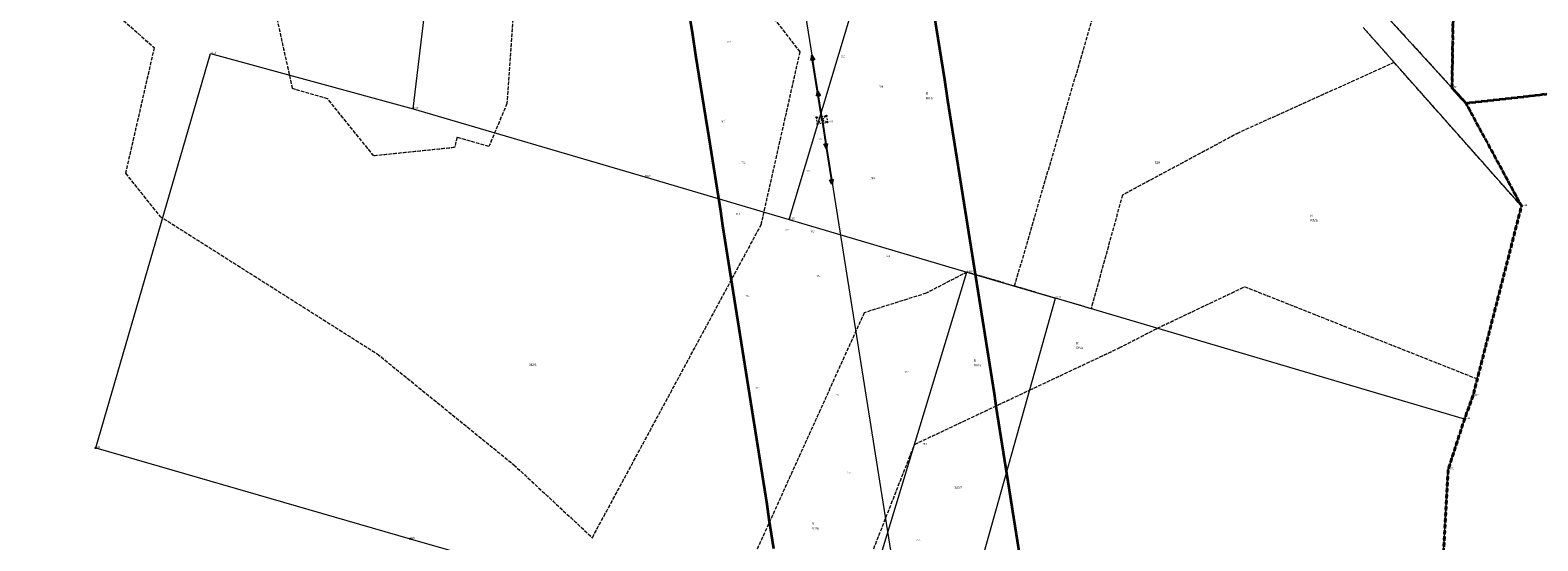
# Model space of a CAD drawing. Header units: metres. Extents: x 6524698 to 6533081, y 5883213 to 5896811.
# Tile 26 of 131: x 6528706 to 6529330, y 5887066 to 5887278. Entities that reach past the tile are written whole.
import ezdxf
from ezdxf.enums import TextEntityAlignment as Align

# ---------------------------------------------------------------- set-up
doc = ezdxf.new("R2010")
doc.units = ezdxf.units.M
for name, pattern in [('mapa zasadnicza$0$1.5_1.0', [2.5, 1.5, -1]), ('mapa zasadnicza$0$219-500', [0]), ('mapa zasadnicza$0$egkk-500', [2, 1.5, -0.5]), ('mapa zasadnicza$0$egug-500', [1, 0.5, -0.5]), ('mapa zasadnicza$0$suep_wn_500', [0]), ('mapa zasadnicza$0$supp_500', [1, 0.5, -0.5])]:
    doc.linetypes.add(name, pattern=pattern)
for name, color, linetype in [('mapa zasadnicza$0$000 Inne (niezydentyfikowane)', 7, 'Continuous'), ('mapa zasadnicza$0$202-punkt graniczny', 7, 'Continuous'), ('mapa zasadnicza$0$202-punkt graniczny-Atr103', 7, 'Continuous'), ('mapa zasadnicza$0$203-punkt graniczny', 7, 'Continuous'), ('mapa zasadnicza$0$203-punkt graniczny-Atr103', 7, 'Continuous'), ('mapa zasadnicza$0$203-punkt graniczny-Atr104', 7, 'Continuous'), ('mapa zasadnicza$0$209-oznaczenie konturu klasyfikacyjnego', 7, 'Continuous'), ('mapa zasadnicza$0$210-oznaczenie konturu użytku gruntowego', 7, 'Continuous'), ('mapa zasadnicza$0$211-numer działki ewidencyjnej', 7, 'Continuous'), ('mapa zasadnicza$0$216-obręb ewidencyjny', 7, 'Continuous'), ('mapa zasadnicza$0$217-kontur klasyfikacyjny', 7, 'Continuous'), ('mapa zasadnicza$0$218-kontur użytku gruntowego', 7, 'Continuous'), ('mapa zasadnicza$0$219-działka ewidencyjna', 7, 'Continuous'), ('mapa zasadnicza$0$pikieta naturalna', 7, 'Continuous'), ('mapa zasadnicza$0$pikieta naturalna-Atr2', 7, 'Continuous'), ('mapa zasadnicza$0$przewód elektroenergetyczny wysokiego napięcia', 7, 'Continuous'), ('mapa zasadnicza$0$słup przewodów napowietrznych', 7, 'Continuous')]:
    doc.layers.add(name, color=color, linetype=linetype)
doc.styles.add('mapa zasadnicza$0$STANDARD', font='Working1250', dxfattribs={"width": 0.75})

# ---------------------------------------------------------------- blocks, each defined once
blk = doc.blocks.new('mapa zasadnicza$0$202')
at = {"color": 0, "linetype": 'Continuous', "lineweight": 0}
blk.add_circle((0, 0), 0.25, dxfattribs=at)
blk = doc.blocks.new('mapa zasadnicza$0$203')
at = {"linetype": 'Continuous', "lineweight": 0}
h = blk.add_hatch(color=0, dxfattribs=at)
edge = h.paths.add_edge_path()
edge.add_arc((0, 0), 0.045, 0, 360)
blk = doc.blocks.new('mapa zasadnicza$0$PW01')
at = {"linetype": 'Continuous', "lineweight": 13}
h = blk.add_hatch(color=0, dxfattribs=at)
edge = h.paths.add_edge_path()
edge.add_arc((0, 0), 0.045, 0, 360)
blk = doc.blocks.new('mapa zasadnicza$0$SM05')
at = {"color": 0, "linetype": 'Continuous', "lineweight": 13}
blk.add_circle((0, 0), 0.25, dxfattribs=at)
blk = doc.blocks.new('mapa zasadnicza$0$SUEP3')
at = {"color": 0, "linetype": 'Continuous'}
for p, q in [((0, 0), (12.003, 0)), ((12.003, 0), (10.003, 0.75)), ((10.003, 0.75), (11.003, 0)), ((12.003, 0), (10.003, -0.75)), ((11.003, 0), (10.003, -0.75)), ((12.003, 0), (27.003, 0)), ((27.003, 0), (25.003, 0.75)), ((25.003, 0.75), (26.003, 0)), ((27.003, 0), (25.003, -0.75)), ((26.003, 0), (25.003, -0.75))]:
    blk.add_line(p, q, dxfattribs=at)

msp = doc.modelspace()

# ---------------------------------------------------------------- linework, layer by layer
at = {"layer": 'mapa zasadnicza$0$000 Inne (niezydentyfikowane)', "color": 7, "linetype": 'Continuous', "lineweight": 35, "flags": 128}
for points in [[(6529013.613, 5887062.863), (6529012.654, 5887068.936), (6529011.695, 5887075.01), (6529010.736, 5887081.083), (6529009.777, 5887087.157), (6529008.818, 5887093.231), (6529007.859, 5887099.304), (6529006.9, 5887105.378), (6529005.941, 5887111.451), (6529004.982, 5887117.525), (6529004.023, 5887123.598), (6529003.064, 5887129.672), (6529002.105, 5887135.745), (6529001.146, 5887141.819), (6529000.187, 5887147.893), (6528999.228, 5887153.966), (6528998.269, 5887160.04), (6528997.31, 5887166.113), (6528996.351, 5887172.187), (6528995.392, 5887178.26), (6528994.433, 5887184.334), (6528993.474, 5887190.407), (6528992.515, 5887196.481), (6528991.556, 5887202.555), (6528990.597, 5887208.628), (6528989.638, 5887214.702), (6528988.679, 5887220.775), (6528987.72, 5887226.849), (6528986.766, 5887232.888), (6528985.412, 5887241.386), (6528984.053, 5887249.917), (6528982.693, 5887258.449), (6528981.334, 5887266.981), (6528979.975, 5887275.513), (6528978.615, 5887284.045)], [(6529080.088, 5887282.715), (6529081.448, 5887274.184), (6529082.807, 5887265.652), (6529084.166, 5887257.12), (6529085.531, 5887248.554), (6529086.496, 5887242.446), (6529087.455, 5887236.372), (6529088.414, 5887230.299), (6529089.373, 5887224.225), (6529090.332, 5887218.151), (6529091.291, 5887212.078), (6529092.25, 5887206.004), (6529093.209, 5887199.931), (6529094.168, 5887193.857), (6529095.127, 5887187.784), (6529096.086, 5887181.71), (6529097.045, 5887175.636), (6529098.004, 5887169.563), (6529098.963, 5887163.489), (6529099.922, 5887157.416), (6529100.881, 5887151.342), (6529101.84, 5887145.269), (6529102.799, 5887139.195), (6529103.758, 5887133.122), (6529104.717, 5887127.048), (6529105.676, 5887120.974), (6529106.635, 5887114.901), (6529107.594, 5887108.827), (6529108.553, 5887102.754), (6529109.512, 5887096.68), (6529110.471, 5887090.607), (6529111.43, 5887084.533), (6529112.389, 5887078.46), (6529113.348, 5887072.386), (6529114.307, 5887066.312), (6529115.266, 5887060.239)]]:
    msp.add_lwpolyline(points, dxfattribs=at)
at = {"layer": 'mapa zasadnicza$0$216-obręb ewidencyjny', "color": 7, "linetype": 'mapa zasadnicza$0$1.5_1.0', "lineweight": 35, "flags": 128}
for points in [[(6528810.71, 5892032.32), (6528743.5, 5892026.91), (6528665.82, 5892020.2), (6528618.95, 5892016.86), (6528446.42, 5891995.98), (6528440.31, 5891996.73), (6528198.8, 5891907.55), (6528014.33, 5891830.31), (6527846.82, 5891746.29), (6527801.61, 5891598.79), (6527787.58, 5891553.86), (6527785.51, 5891547.1), (6527759.25, 5891463.12), (6527705.03, 5891299.34), (6527651.09, 5891150.82), (6527517.65, 5890758.02), (6527509.07, 5890729.27), (6527454.67, 5890547.02), (6527391.42, 5890349.92), (6527469.9, 5890380.85), (6527548.32, 5890411.76), (6527628.31, 5890449.47), (6527701.79, 5890487.35), (6527781.71, 5890531.45), (6527831.96, 5890559.17), (6527894.74, 5890596), (6527918.86, 5890538.44), (6527996.61, 5890364.36), (6528002.77, 5890340.12), (6528015.06, 5890276.2), (6528068.35, 5890122.94), (6528069.52, 5890117.74), (6528086.27, 5890073.01), (6528087.43, 5890069.91), (6528144.14, 5889918.51), (6528178.59, 5889821.74), (6528194.07, 5889776.62), (6528203.76, 5889751.35), (6528219.86, 5889705.13), (6528289.3, 5889557.06), (6528293.69, 5889548.36), (6528315.49, 5889501.75), (6528319.49, 5889494.06), (6528320.3, 5889498.78), (6528374.9, 5889392.75), (6528393.7, 5889357.37), (6528402.97, 5889333.92), (6528406.48, 5889321.22), (6528417.63, 5889287.69), (6528426.72, 5889250.74), (6528427.12, 5889249.1), (6528437.2, 5889208.11), (6528462.62, 5889141.48), (6528476.98, 5889088.52), (6528479.5, 5889060.26), (6528487.24, 5889042.5), (6528497.03, 5888999.3), (6528513.44, 5888948.22), (6528513.62, 5888944.51), (6528514.32, 5888935.53), (6528517.9, 5888889.57), (6528521.9, 5888874.59), (6528534.18, 5888828.64), (6528537.21, 5888800.87), (6528538.55, 5888788.67), (6528539.84, 5888759.55), (6528540.29, 5888749.47), (6528546.56, 5888728.63), (6528550.89, 5888720.89), (6528554.61, 5888714.22), (6528572.89, 5888682.85), (6528612.6, 5888606.5), (6528643.54, 5888542.38), (6528657.02, 5888506.94), (6528675.5, 5888460.67), (6528681.51, 5888445.9), (6528704.85, 5888377.17), (6528713.34, 5888354.12), (6528741.09, 5888278.42), (6528766.6, 5888207.14), (6528788.71, 5888147.82), (6528812.94, 5888083.84), (6528826.58, 5888045.33), (6528850.06, 5887982.04), (6528866.81, 5887934.63), (6528879.99, 5887896.72), (6528918.8, 5887790.89), (6528952.56, 5887701.57), (6529019.26, 5887707.89), (6529031.01, 5887709.01), (6529109.21, 5887715.92), (6529166.14, 5887721.78), (6529262.28, 5887731.31), (6529282.79, 5887731.14), (6529289.52, 5887663.25), (6529296.91, 5887588.72), (6529312.34, 5887533.26), (6529320.57, 5887503.67), (6529321.72, 5887480.33), (6529315.22, 5887418.55), (6529296.28, 5887374.9), (6529295.89, 5887348.38), (6529295.74, 5887344.56), (6529294.33, 5887253.59), (6529300.1, 5887247.3), (6529460.65, 5887265.28), (6529607.85, 5887282.19), (6529604.22, 5887244.37), (6529619.06, 5887245.53), (6529620.4, 5887245.61), (6529751.62, 5887253.65), (6529836.5, 5887258.86), (6529917.79, 5887263.83), (6530037.96, 5887271.18), (6530037.77, 5887311.55), (6530035.48, 5887465.82), (6530294.87, 5887497.94), (6530342.75, 5887503.87), (6530390.63, 5887509.81), (6530435.08, 5887515.31), (6530469.62, 5887519.59), (6530472.76, 5887520.14), (6530455.94, 5887633.47), (6530452.16, 5887659), (6530429.5, 5887800.32), (6530425.85, 5887820.62), (6530434.17, 5887821.11), (6530435.15, 5887821.09), (6530501.5, 5887826.49), (6530563.57, 5887831.54), (6530569.25, 5887832), (6530626.35, 5887836.71), (6530689.94, 5887841.95), (6530699.77, 5887842.77), (6530753.72, 5887845.97), (6530816.4, 5887849.69), (6530847.34, 5887851.53), (6530851.75, 5887851.79), (6530878, 5887853.36), (6530941.55, 5887857.17), (6531028.05, 5887862.36), (6531029.51, 5887862.54), (6531089.96, 5887870.11), (6531157.91, 5887878.61), (6531147.74, 5887927.21), (6531134.09, 5887992.44), (6531130.39, 5888022.23), (6531130.01, 5888024.33), (6531127.76, 5888039.49), (6531114.28, 5888108.63), (6531110.56, 5888127.5), (6531105.84, 5888172.24), (6531089.18, 5888214.66), (6531070.01, 5888263.46), (6531063.59, 5888283), (6531047.06, 5888328.03), (6531038.58, 5888352.41), (6531021.83, 5888400.87), (6531015.19, 5888413.6), (6531005.83, 5888460.28), (6531006, 5888467.6), (6531006.12, 5888486.87), (6531000.78, 5888546.56), (6530994.46, 5888582.13), (6530992.02, 5888587.87), (6530975.04, 5888631.61), (6530968.96, 5888647.12), (6530918.79, 5888737.7), (6530893.21, 5888788.19), (6530875.95, 5888835.79), (6530824.74, 5888967.12), (6530698.19, 5888957.37), (6530696.88, 5888957.26), (6530690.8, 5888956.75), (6530665.31, 5889016.21), (6530647.2, 5889058.57), (6530634.24, 5889085.41), (6530634.99, 5889106.79), (6530619.51, 5889109.25), (6530602.59, 5889110.21), (6530580.67, 5889109.48), (6530563.76, 5889105.91), (6530556.11, 5889102.91), (6530554.6, 5889108.92), (6530550.45, 5889111.73), (6530532.14, 5889151.93), (6530513.79, 5889192.45), (6530502.04, 5889258.4), (6530482.32, 5889287.2), (6530469.7, 5889327.04), (6530465.02, 5889440.31), (6530478.29, 5889507.42), (6530476.75, 5889539.74), (6530454.68, 5889579.85), (6530444.35, 5889666), (6530447.75, 5889689.9), (6530449.31, 5889721.21), (6530456.42, 5889744.94), (6530489.74, 5889803.92), (6530476.19, 5889829.67), (6530441.37, 5889895.14), (6530436.32, 5889900.67), (6530377.31, 5890013.31), (6530319.1, 5890126.26), (6530282.19, 5890186.6), (6530272.79, 5890201.79), (6530203.17, 5890307.87), (6530172.91, 5890358.56), (6530084.18, 5890524.8), (6530023.66, 5890630.14), (6529988.68, 5890702.02), (6529902.56, 5890854), (6529878.29, 5890895.67), (6529853.22, 5890939.23), (6529790.88, 5891059.39), (6529783.8, 5891073.31), (6529750.15, 5891126.7), (6529715.67, 5891191.31), (6529711.87, 5891220.22), (6529686.86, 5891413.55), (6529894.11, 5891526.79), (6529935.18, 5891550.85), (6529897.51, 5891589.82), (6529852.46, 5891637.21), (6529830.78, 5891658.8), (6529798.22, 5891693.91), (6529778.68, 5891710.68), (6529723.77, 5891769.55), (6529664.88, 5891829.87), (6529592.94, 5891899.3), (6529520.59, 5891969.98), (6529496.71, 5891996.9), (6529443.6, 5892048.07), (6529413.19, 5892074.88), (6529373, 5892116.29), (6529315.87, 5892175.4), (6529302.53, 5892163.8), (6529299.93, 5892161.54), (6529272.43, 5892137.61), (6529198.7, 5892096.25), (6529183.63, 5892087.79), (6529163.27, 5892079.55), (6529137.05, 5892069.83), (6529084.54, 5892065.08), (6528929.03, 5892047.18)], [(6528303.37, 5885049.22), (6528320.19, 5885039.62), (6528338.23, 5885024.79), (6528352.17, 5885015.38), (6528392.05, 5884988.47), (6528415.8, 5884972.26), (6528435.19, 5884960.38), (6528444.69, 5884948.19), (6528465.63, 5884932.94), (6528465.44, 5884918.9), (6528709.45, 5884735.5), (6528709.85, 5884736.99), (6528739.27, 5884853.86), (6528744.47, 5884874.5), (6528806.08, 5885120.41), (6528807.46, 5885125.4), (6528869.24, 5885370.86), (6528871.52, 5885379.23), (6528887.59, 5885437.6), (6528890.77, 5885449.17), (6528926, 5885568.38), (6528974.41, 5885749.69), (6529025.21, 5885958.42), (6529039.6, 5886018.39), (6529059.52, 5886107.69), (6529060.61, 5886112.57), (6529062.91, 5886122.9), (6529064.3, 5886127.7), (6529092.32, 5886224.97), (6529095.27, 5886236.71), (6529098.1, 5886248), (6529156.76, 5886481.66), (6529182.88, 5886586.19), (6529191.96, 5886615.74), (6529200.39, 5886660.86), (6529220.71, 5886727.34), (6529222.82, 5886733.43), (6529222.92, 5886790.76), (6529260.25, 5886952.44), (6529264.63, 5886976.51), (6529282.32, 5887033.97), (6529290.57, 5887057.23), (6529292.77, 5887095.61), (6529299.5, 5887116.54), (6529303.02, 5887126.11), (6529323.1, 5887204.71), (6529300.1, 5887247.3), (6529294.33, 5887253.59), (6529295.74, 5887344.56), (6529295.89, 5887348.38), (6529296.28, 5887374.9), (6529315.22, 5887418.55), (6529321.72, 5887480.33), (6529320.57, 5887503.67), (6529312.34, 5887533.26), (6529296.91, 5887588.72), (6529289.52, 5887663.25), (6529282.79, 5887731.14), (6529262.28, 5887731.31), (6529166.14, 5887721.78), (6529109.21, 5887715.92), (6529031.01, 5887709.01), (6529019.26, 5887707.89), (6528952.56, 5887701.57), (6528918.8, 5887790.89), (6528879.99, 5887896.72), (6528866.81, 5887934.63), (6528850.06, 5887982.04), (6528826.58, 5888045.33), (6528812.94, 5888083.84), (6528788.71, 5888147.82), (6528766.6, 5888207.14), (6528741.09, 5888278.42), (6528713.34, 5888354.12), (6528704.85, 5888377.17), (6528681.51, 5888445.9), (6528675.5, 5888460.67), (6528657.02, 5888506.94), (6528643.54, 5888542.38), (6528612.6, 5888606.5), (6528572.89, 5888682.85), (6528554.61, 5888714.22), (6528550.89, 5888720.89), (6528546.56, 5888728.63), (6528540.29, 5888749.47), (6528539.84, 5888759.55), (6528538.55, 5888788.67), (6528537.21, 5888800.87), (6528534.18, 5888828.64), (6528521.9, 5888874.59), (6528517.9, 5888889.57), (6528514.32, 5888935.53), (6528513.62, 5888944.51), (6528513.44, 5888948.22), (6528497.03, 5888999.3), (6528487.24, 5889042.5), (6528479.5, 5889060.26), (6528476.98, 5889088.52), (6528462.62, 5889141.48), (6528437.2, 5889208.11), (6528427.12, 5889249.1), (6528426.72, 5889250.74), (6528417.63, 5889287.69), (6528406.48, 5889321.22), (6528402.97, 5889333.92), (6528393.7, 5889357.37), (6528374.9, 5889392.75), (6528320.3, 5889498.78), (6528319.49, 5889494.06), (6528315.49, 5889501.75), (6528293.69, 5889548.36), (6528289.3, 5889557.06), (6528219.86, 5889705.13), (6528203.76, 5889751.35), (6528194.07, 5889776.62), (6528178.59, 5889821.74), (6528144.14, 5889918.51), (6528087.43, 5890069.91), (6528086.27, 5890073.01), (6528069.52, 5890117.74), (6528068.35, 5890122.94), (6528015.06, 5890276.2), (6528002.77, 5890340.12), (6527996.61, 5890364.36), (6527918.86, 5890538.44), (6527894.74, 5890596), (6527831.96, 5890559.17), (6527781.71, 5890531.45), (6527701.79, 5890487.35), (6527628.31, 5890449.47), (6527548.32, 5890411.76), (6527469.9, 5890380.85), (6527391.42, 5890349.92), (6527355.64, 5890331.57), (6527338.23, 5890321.73), (6527321.27, 5890314.22), (6527313.38, 5890308.14), (6527288.1, 5890288.63), (6527273.45, 5890274.12), (6527241.28, 5890253.87), (6527220.83, 5890245.22), (6527165.07, 5890215.69), (6527077.89, 5890166.68), (6527057.31, 5890152.25), (6527045.63, 5890148.55), (6527008.52, 5890134.26), (6526988.84, 5890116.67), (6526981, 5890111.26), (6526971.01, 5890104.38), (6526952.34, 5890094.44), (6526909.87, 5890084.83), (6526890.35, 5890080.91), (6526812.21, 5890083.05), (6526792.43, 5890086.11), (6526758.07, 5890090.77), (6526757.09, 5890094.4), (6526749.57, 5890095.95), (6526742.25, 5890097.45), (6526740.34, 5890097.85), (6526735.76, 5890098.07), (6526728.64, 5890098.03), (6526722.43, 5890098.71), (6526592.18, 5890129.32), (6526575.25, 5890133.06), (6526573.45, 5890132.21), (6526504.81, 5890011.82), (6526498.38, 5890001.32), (6526450.82, 5889923.75), (6526420.35, 5889876.56), (6526411.53, 5889862.91), (6526388.88, 5889824.55), (6526365.09, 5889786.81), (6526341.54, 5889745.42), (6526322.12, 5889709.53), (6526299.72, 5889678.46), (6526281.16, 5889635.52), (6526275.36, 5889608.56), (6526260.85, 5889553.37), (6526260.44, 5889544.19), (6526259.14, 5889502.93), (6526261.74, 5889493.66), (6526254.11, 5889462.89), (6526253.07, 5889459.21), (6526242.11, 5889436.4), (6526240.9, 5889433.4), (6526238.06, 5889420.56), (6526234.58, 5889404.82), (6526230.53, 5889381.66), (6526215.12, 5889335.06), (6526209.51, 5889327.34), (6526203.18, 5889319.69), (6526193.05, 5889307.44), (6526183.47, 5889295.83), (6526173.24, 5889283.42), (6526171.38, 5889271.95), (6526170.8, 5889268.87), (6526173.59, 5889236.65), (6526172.37, 5889219.4), (6526171.12, 5889203.31), (6526160.39, 5889165.34), (6526158.7, 5889157.93), (6526155.92, 5889148.67), (6526145.07, 5889104.25), (6526136.74, 5889068.22), (6526126.54, 5889028.53), (6526125.42, 5889024.1), (6526106.98, 5888945.09), (6526092.2, 5888875.3), (6526089.86, 5888864.25), (6526088.13, 5888856.09), (6526074.67, 5888792.55), (6526053.98, 5888724.15), (6526037.27, 5888680.97), (6526018.87, 5888602.55), (6526017.84, 5888598.66), (6526013.87, 5888581.88), (6526006.91, 5888552.43), (6525999.77, 5888522.16), (6525997.18, 5888508.24), (6525965.43, 5888376.64), (6525920.17, 5888195.14), (6525898.15, 5888106.3), (6525892.22, 5888082.37), (6525824.01, 5888097.35), (6525779.41, 5888107.91), (6525729.76, 5888119.66), (6525723.9, 5888092.12), (6525717.96, 5888069.83), (6525708.69, 5888031.16), (6525707.44, 5888026.27), (6525684.97, 5887955.81), (6525668.86, 5887926.95), (6525650.39, 5887893.86), (6525645.34, 5887877.02), (6525632.33, 5887838.12), (6525588.06, 5887736.62), (6525567.77, 5887689.8), (6525539.5, 5887624.6), (6525535.54, 5887615.4), (6525496.64, 5887526.28), (6525469.79, 5887459.76), (6525449.79, 5887410.24), (6525436.37, 5887377.16), (6525416.54, 5887328.38), (6525400.14, 5887287.76), (6525397.82, 5887282.31), (6525357.88, 5887181.79), (6525337.95, 5887136.46), (6525309.72, 5887065.72), (6525303.99, 5887048.86), (6525292.71, 5887015.66), (6525292.03, 5887013.68), (6525295.71, 5887012.48), (6525393.63, 5886982.02), (6525436.72, 5886969.99), (6525475.57, 5886959.15), (6525492.98, 5886956.11), (6525499.92, 5886954.9), (6525553.04, 5886947.63), (6525556.8, 5886947.12), (6525575.8, 5886944.52), (6525648.96, 5886935.05), (6525700.18, 5886920.83), (6525705.66, 5886920.35), (6525754.61, 5886916.46), (6525783.22, 5886917.37), (6525788.91, 5886917.98), (6525823.91, 5886921.7), (6525857.13, 5886925.05), (6525870.29, 5886926.28), (6525871.77, 5886926.42), (6525905.03, 5886929.56), (6525909.53, 5886929.92), (6525920.2, 5886930.77), (6525939.16, 5886932.29), (6525978.37, 5886930.74), (6525981.07, 5886930.63), (6525983.12, 5886930.48), (6526059, 5886924.97), (6526061.69, 5886925.15), (6526072.91, 5886925.89), (6526078.55, 5886926.27), (6526112.26, 5886928.5), (6526158.51, 5886931.36), (6526197.11, 5886930.97), (6526216.93, 5886924.75), (6526270.07, 5886913.54), (6526272.57, 5886913.01), (6526273.33, 5886912.82), (6526323.76, 5886899.95), (6526417.31, 5886870.61), (6526416.51, 5886867.45), (6526398.65, 5886797.95), (6526389.44, 5886747.58), (6526374.78, 5886704.65), (6526373.42, 5886699.3), (6526372.62, 5886696.15), (6526368.41, 5886679.56), (6526358.03, 5886638.68), (6526335.66, 5886547.46), (6526327.03, 5886512.25), (6526325.59, 5886506.38), (6526319.45, 5886481.31), (6526262.43, 5886255.1), (6526247.51, 5886197.09), (6526210.82, 5886129.19), (6526125.23, 5885954.64), (6526131.1, 5885941.89), (6526083.28, 5885856.13), (6526080.33, 5885850.83), (6526106.53, 5885828.9), (6526128.86, 5885807.19), (6526151.36, 5885785.32), (6526170.05, 5885764.86), (6526198.17, 5885734.09), (6526201, 5885729.87), (6526175.56, 5885692.72), (6526227.73, 5885641.53), (6526271.29, 5885598.78), (6526273, 5885597.09), (6526302.11, 5885568.53), (6526316.43, 5885554.47), (6526322.38, 5885548.63), (6526290.64, 5885486.19), (6526263.4, 5885432.62), (6526247.38, 5885401.19), (6526244.36, 5885395.27), (6526237.6, 5885382.01), (6526227.84, 5885362.86), (6526248.41, 5885344.13), (6526259.4, 5885334.11), (6526304.93, 5885298.77), (6526313.27, 5885292.3), (6526318.23, 5885288.46), (6526321.6, 5885285.83), (6526325.46, 5885282.83), (6526325.17, 5885281.22), (6526338.74, 5885260.21), (6526360.57, 5885232.43), (6526363.74, 5885228.38), (6526377.76, 5885210.54), (6526382.65, 5885204.32), (6526422.71, 5885162.76), (6526481.21, 5885090.92), (6526497.3, 5885066.7), (6526513.19, 5885047.89), (6526516.91, 5885049.29), (6526524.94, 5885052.3), (6526533.62, 5885042), (6526536.24, 5885038.9), (6526540.69, 5885033.62), (6526545.95, 5885027.38), (6526549.33, 5885023.37), (6526550.65, 5885027.15), (6526573.21, 5885076.62), (6526587.94, 5885108.93), (6526590.96, 5885115.55), (6526594.72, 5885123.8), (6526595.22, 5885124.89), (6526595.84, 5885126.22), (6526599.05, 5885133.28), (6526599.46, 5885134.19), (6526600.38, 5885136.19), (6526609.81, 5885156.89), (6526614.13, 5885166.32), (6526615.59, 5885170.96), (6526615.92, 5885173.06), (6526626.56, 5885204.78), (6526635.59, 5885225.49), (6526643.47, 5885243.6), (6526662.24, 5885286.52), (6526663.96, 5885290.45), (6526689.69, 5885347.86), (6526693.01, 5885355.29), (6526709.38, 5885391.8), (6526720.67, 5885416.98), (6526720.09, 5885430.57), (6526719.04, 5885455.52), (6526720.97, 5885465.66), (6526690.6, 5885542.54), (6526706, 5885557.89), (6526747.06, 5885585.88), (6526724.66, 5885597.94), (6526873.96, 5885657.74), (6526876.06, 5885655.62), (6526884.84, 5885650.75), (6526955.49, 5885630.53), (6526988.95, 5885673.38), (6527034.95, 5885662.24), (6527038.45, 5885661.39), (6527055.52, 5885657.39), (6527093.39, 5885649.85), (6527138.37, 5885639.19), (6527183.37, 5885628.52), (6527207.39, 5885622.46), (6527214.61, 5885620.77), (6527302.63, 5885600.17), (6527306.92, 5885598.88), (6527379.24, 5885579.7), (6527386.89, 5885577.68), (6527422.41, 5885568.61), (6527458.81, 5885559.31), (6527463.19, 5885558.23), (6527499.51, 5885549.27), (6527531.05, 5885541.49), (6527616.9, 5885520.3), (6527646.83, 5885512.66), (6527664.1, 5885508.41), (6527696.34, 5885502.3), (6527728.57, 5885496.19), (6527760.81, 5885490.08), (6527773.75, 5885487.95), (6527870.05, 5885472.17), (6527894.7, 5885468.91), (6527908.02, 5885468.31), (6527952.41, 5885466.32), (6527998.14, 5885462.8), (6528060.58, 5885458.01), (6528166.05, 5885444.7), (6528202.53, 5885448.02), (6528205.37, 5885425.22), (6528203.73, 5885274.14), (6528201.64, 5885179.56), (6528201.44, 5885172.38), (6528202.41, 5885123.66), (6528202.41, 5885120.11), (6528202.52, 5885118.87), (6528207.04, 5885116.2), (6528235.91, 5885098.61), (6528250.23, 5885084.2), (6528275.71, 5885072.67), (6528286.02, 5885062.42), (6528291.09, 5885053.61)], [(6531933.62, 5883216.64), (6531976.06, 5883225.79), (6532001.39, 5883243.46), (6532076.02, 5883295.51), (6532087.53, 5883303.54), (6532095.59, 5883303.58), (6532099.34, 5883303.6), (6532185.46, 5883303.98), (6532230.55, 5883304.18), (6532261.33, 5883261.03), (6532263.43, 5883258.31), (6532267.19, 5883267.88), (6532268.95, 5883277.38), (6532274.6, 5883287.62), (6532292.54, 5883323.06), (6532300.16, 5883330.42), (6532311.36, 5883346.7), (6532319.92, 5883363.1), (6532337.16, 5883389.14), (6532356.42, 5883433.15), (6532359.82, 5883473.8), (6532352.26, 5883494.98), (6532351.08, 5883496.49), (6532352.93, 5883500.6), (6532345.95, 5883503.36), (6532268.26, 5883525.05), (6532164.33, 5883566.41), (6532101.82, 5883597.33), (6532009.29, 5883647.91), (6532072.58, 5883756.21), (6532101.37, 5883805.46), (6532107.03, 5883815.15), (6532114.59, 5883828.15), (6532127.21, 5883849.82), (6532137.71, 5883867.86), (6532153.02, 5883894.16), (6532207.53, 5883987.81), (6532309.76, 5884159.89), (6532311.14, 5884162.3), (6531952.09, 5884287.71), (6531823.7, 5884327.08), (6531817.53, 5884331.28), (6531860.44, 5884386.69), (6531941.79, 5884485.36), (6532045.84, 5884559.25), (6532074.09, 5884580.64), (6532134.43, 5884623.26), (6532317.26, 5884588.31), (6532459.58, 5884544.15), (6532461.18, 5884543.92), (6532628.64, 5884471.87), (6532651.22, 5884505.85), (6532722.14, 5884453.37), (6532728.56, 5884465.13), (6532758.69, 5884518.28), (6532782.56, 5884560.42), (6532784.61, 5884564.04), (6532789.04, 5884571.87), (6532818.9, 5884624.88), (6532847.96, 5884676.47), (6532867.58, 5884710.9), (6532869.61, 5884714.46), (6532874.3, 5884722.69), (6532877.03, 5884727.52), (6532884.88, 5884741.46), (6532903.81, 5884775.06), (6532906.78, 5884780.34), (6532936.96, 5884832.21), (6532944.93, 5884846.23), (6532951.1, 5884857.1), (6532957.28, 5884867.96), (6532963.45, 5884878.83), (6532967.14, 5884886.46), (6532960.61, 5884903.37), (6532957.98, 5884909.31), (6532945.64, 5884941.36), (6532926.72, 5884974.91), (6532922.25, 5884984.41), (6532839.08, 5885020.25), (6532816.79, 5885034.2), (6532754.46, 5885061.95), (6532706.44, 5885075.18), (6532732.64, 5885096.03), (6532783.97, 5885136.84), (6532736.71, 5885167.12), (6532658.3, 5885217.33), (6532640.53, 5885228.35), (6532568.87, 5885272.78), (6532479.64, 5885363.38), (6532445.55, 5885446.72), (6532465.5, 5885477.16), (6532482.19, 5885500.94), (6532503.22, 5885530.9), (6532509.68, 5885536.03), (6532587.54, 5885608.05), (6532648.19, 5885641.63), (6532687.67, 5885661.59), (6532724.99, 5885671.05), (6532754.41, 5885688.72), (6532811.08, 5885704.18), (6532860.94, 5885706.98), (6532887.3, 5885714.93), (6532916.52, 5885721.49), (6532914.09, 5885725.85), (6532879.93, 5885787.36), (6532877.52, 5885791.77), (6532891.62, 5885794.66), (6532897.1, 5885797.48), (6532900.56, 5885802.42), (6532900.59, 5885813.65), (6532899.89, 5885816.32), (6532921.82, 5885828.27), (6532935.52, 5885829.37), (6532943.28, 5885825.54), (6532951.46, 5885820.23), (6532956.94, 5885815.35), (6532971.05, 5885802.83), (6532984.99, 5885799.05), (6533005.63, 5885802.55), (6533007.35, 5885843.35), (6533006.5, 5885853.49), (6533011.91, 5885868.92), (6533014.95, 5885877.6), (6533008.77, 5885898.31), (6532988.7, 5885911.36), (6532964.9, 5885935.89), (6532964.75, 5885936.1), (6532947.99, 5885961.39), (6532940.55, 5885987.29), (6532937.57, 5885997.73), (6532942.62, 5886016.63), (6532929.33, 5886033.78), (6532927.41, 5886043.27), (6532925.41, 5886053.13), (6532934.66, 5886060.15), (6532965.06, 5886063.74), (6532983.27, 5886075.76), (6533002.38, 5886076.34), (6533037.57, 5886106.52), (6533047.03, 5886124.1), (6533050.38, 5886130.34), (6533070.4, 5886142.19), (6533080.8, 5886163.7), (6533080.82, 5886171.93), (6533060.23, 5886171.79), (6533047.79, 5886186.26), (6533009.21, 5886186.39), (6533007.12, 5886192.07), (6532997.62, 5886203.61), (6532954.28, 5886217.15), (6532948.52, 5886221.01), (6532904.76, 5886250.41), (6532884.83, 5886256.76), (6532880.52, 5886257.13), (6532876.96, 5886257.43), (6532870.15, 5886289.36), (6532850.58, 5886303.87), (6532839.28, 5886312.26), (6532820.36, 5886311.03), (6532811.72, 5886319.86), (6532806.9, 5886329.4), (6532805.42, 5886332.32), (6532804.75, 5886361.66), (6532800.39, 5886362.9), (6532792.04, 5886365.27), (6532776.26, 5886363.4), (6532769.97, 5886365.56), (6532741.09, 5886375.46), (6532739.94, 5886379.01), (6532738.65, 5886383.01), (6532775.56, 5886419.05), (6532777.15, 5886426.08), (6532766.08, 5886435.97), (6532722.47, 5886446.79), (6532700.81, 5886441.96), (6532673.69, 5886435.71), (6532661.77, 5886433.25), (6532581.58, 5886416.66), (6532571.86, 5886402.68), (6532554.64, 5886403.34), (6532537.35, 5886397.91), (6532519.64, 5886402.97), (6532500.01, 5886409.78), (6532484.79, 5886419.01), (6532466.46, 5886421.38), (6532433.34, 5886428.43), (6532407.66, 5886480.3), (6532405.32, 5886483.18), (6532398.67, 5886499.34), (6532379.54, 5886537.75), (6532361.76, 5886573.46), (6532345.6, 5886604.74), (6532318.81, 5886594.39), (6532300.45, 5886586.14), (6532293.74, 5886576.76), (6532266.73, 5886553.94), (6532251.51, 5886545.95), (6532239.16, 5886544.44), (6532219.8, 5886544.19), (6532224.14, 5886536.11), (6532228.84, 5886532.48), (6532240.98, 5886528.14), (6532259.61, 5886528.81), (6532260.32, 5886524.02), (6532252.56, 5886518.68), (6532243.82, 5886514.13), (6532228.91, 5886503.78), (6532201.73, 5886479.38), (6532192.9, 5886467.4), (6532185.02, 5886453.02), (6532172.62, 5886435.4), (6532170.41, 5886428.38), (6532167.23, 5886422.16), (6532158.18, 5886414.72), (6532135.43, 5886400.29), (6532130.11, 5886397.89), (6532108.51, 5886388.25), (6532102.08, 5886386.69), (6532068.97, 5886391.56), (6532069.56, 5886410.32), (6532024.55, 5886426.6), (6532021.4, 5886427.77), (6532003.16, 5886446.56), (6531983.26, 5886452.06), (6531970.95, 5886463.9), (6531935.41, 5886478.94), (6531887.79, 5886499.08), (6531884.76, 5886500.37), (6531825.18, 5886492.85), (6531784.57, 5886508.06), (6531762.12, 5886566.68), (6531750.78, 5886596.2), (6531743.5, 5886615.13), (6531708.31, 5886697.3), (6531688.12, 5886737.66), (6531682, 5886749.9), (6531673.03, 5886758.3), (6531630.44, 5886845.29), (6531609.4, 5886884.8), (6531594.7, 5886911.16), (6531583.97, 5886930.36), (6531519.63, 5886900.23), (6531460.85, 5886863.62), (6531429.58, 5886909.28), (6531395.54, 5886955.1), (6531394.63, 5886956.87), (6531343.91, 5887056.34), (6531352.67, 5887117.47), (6531343.6, 5887174.81), (6531346.91, 5887194.69), (6531308.31, 5887272.93), (6531282.4, 5887302.68), (6531265.17, 5887348.77), (6531246.08, 5887374.03), (6531211.23, 5887408.48), (6531201.2, 5887421.31), (6531188.5, 5887437.53), (6531171.84, 5887459.03), (6531168.41, 5887478.3), (6531207.23, 5887488.8), (6531188.08, 5887522.57), (6531145.35, 5887575.75), (6531136.4, 5887570.35), (6531129.4, 5887615.74), (6531138.13, 5887632.81), (6531149.52, 5887650.8), (6531156.15, 5887666.25), (6531157.26, 5887673.69), (6531155, 5887685.44), (6531150.86, 5887696.06), (6531148.84, 5887702.72), (6531147.23, 5887707.6), (6531146.63, 5887712.85), (6531146.37, 5887720.59), (6531147.61, 5887734.8), (6531148.91, 5887749.21), (6531150.34, 5887764.25), (6531163.6, 5887831.49), (6531175.6, 5887857.09), (6531172.35, 5887861.18), (6531157.91, 5887878.61), (6531089.96, 5887870.11), (6531029.51, 5887862.54), (6531028.05, 5887862.36), (6530941.55, 5887857.17), (6530878, 5887853.36), (6530851.75, 5887851.79), (6530847.34, 5887851.53), (6530816.4, 5887849.69), (6530753.72, 5887845.97), (6530699.77, 5887842.77), (6530689.94, 5887841.95), (6530626.35, 5887836.71), (6530569.25, 5887832), (6530563.57, 5887831.54), (6530501.5, 5887826.49), (6530435.15, 5887821.09), (6530434.17, 5887821.11), (6530425.85, 5887820.62), (6530429.5, 5887800.32), (6530452.16, 5887659), (6530455.94, 5887633.47), (6530472.76, 5887520.14), (6530469.62, 5887519.59), (6530435.08, 5887515.31), (6530390.63, 5887509.81), (6530342.75, 5887503.87), (6530294.87, 5887497.94), (6530035.48, 5887465.82), (6530037.77, 5887311.55), (6530037.96, 5887271.18), (6529917.79, 5887263.83), (6529836.5, 5887258.86), (6529751.62, 5887253.65), (6529620.4, 5887245.61), (6529619.06, 5887245.53), (6529604.22, 5887244.37), (6529607.85, 5887282.19), (6529460.65, 5887265.28), (6529300.1, 5887247.3), (6529323.1, 5887204.71), (6529303.02, 5887126.11), (6529299.5, 5887116.54), (6529292.77, 5887095.61), (6529290.57, 5887057.23), (6529282.32, 5887033.97), (6529264.63, 5886976.51), (6529260.25, 5886952.44), (6529222.92, 5886790.76), (6529222.82, 5886733.43), (6529220.71, 5886727.34), (6529200.39, 5886660.86), (6529191.96, 5886615.74), (6529182.88, 5886586.19), (6529156.76, 5886481.66), (6529098.1, 5886248), (6529095.27, 5886236.71), (6529092.32, 5886224.97), (6529064.3, 5886127.7), (6529062.91, 5886122.9), (6529060.61, 5886112.57), (6529059.52, 5886107.69), (6529039.6, 5886018.39), (6529025.21, 5885958.42), (6528974.41, 5885749.69), (6528926, 5885568.38), (6528890.77, 5885449.17), (6528887.59, 5885437.6), (6528871.52, 5885379.23), (6528869.24, 5885370.86), (6528807.46, 5885125.4), (6528806.08, 5885120.41), (6528744.47, 5884874.5), (6528739.27, 5884853.86), (6528709.85, 5884736.99), (6528709.45, 5884735.5), (6528706.18, 5884724.21), (6528730.3, 5884708.13), (6528733.27, 5884706.14), (6528748.8, 5884695.79), (6528786.39, 5884676.5), (6528872.06, 5884634.67), (6528945.49, 5884600.08), (6528985.49, 5884581.87), (6529032.35, 5884560.53), (6529049.91, 5884552.53), (6529073.23, 5884542.41), (6529144.83, 5884511.32), (6529192.54, 5884490.87), (6529296.75, 5884448.5), (6529327.13, 5884441.53), (6529353.01, 5884428.52), (6529368.44, 5884424.36), (6529396.16, 5884435.33), (6529443.93, 5884463.99), (6529471.09, 5884468.57), (6529491.42, 5884476.87), (6529502.21, 5884481.62), (6529509.93, 5884478.63), (6529529.06, 5884465.69), (6529537.84, 5884456.73), (6529547.45, 5884452.42), (6529559.79, 5884443.85), (6529560.85, 5884443.18), (6529567.88, 5884434.3), (6529577.11, 5884428.67), (6529584.08, 5884424.47), (6529588.89, 5884420.68), (6529594.31, 5884413.13), (6529605.31, 5884398.18), (6529623.6, 5884387.56), (6529629.54, 5884382.61), (6529639.57, 5884375.55), (6529661.37, 5884342.94), (6529677.3, 5884332.26), (6529724.02, 5884319.36), (6529746.24, 5884317.72), (6529750.42, 5884315.79), (6529759.42, 5884307.71), (6529762.56, 5884305.3), (6529768.46, 5884300.8), (6529781.09, 5884298.48), (6529820.08, 5884298.3), (6529833.32, 5884298.54), (6529846.48, 5884297.93), (6529871.64, 5884289.34), (6529874.37, 5884290.81), (6529900.13, 5884282.17), (6529920.58, 5884275.84), (6529982.71, 5884264.8), (6530025.92, 5884262.44), (6530094.65, 5884255.13), (6530111.93, 5884251.21), (6530113.34, 5884249.86), (6530125.41, 5884207.71), (6530139.1, 5884119.35), (6530160.8, 5884044.22), (6530159.45, 5884041.61), (6530169.03, 5884004.99), (6530226.78, 5883933.99), (6530232.84, 5883929.17), (6530318.08, 5883861.25), (6530342.58, 5883843.3), (6530416.62, 5883797.45), (6530430.51, 5883791.03), (6530451.6, 5883780.52), (6530479.85, 5883768.22), (6530546.3, 5883739.28), (6530600.27, 5883715.77), (6530710.67, 5883676.61), (6530721.69, 5883674.3), (6530801.44, 5883711.81), (6530842.89, 5883741.88), (6530854.84, 5883752.63), (6530904.25, 5883847.06), (6530907.96, 5883854.15), (6530933.82, 5883903.55), (6530953.86, 5883941.84), (6530958.93, 5883951.53), (6531019.53, 5884067.34), (6531125.06, 5884014.95), (6531127.92, 5884013.5), (6531150.72, 5884001.42), (6531162.69, 5883998.51), (6531168.35, 5883993.07), (6531172.13, 5883989.48), (6531217.11, 5883967.19), (6531231.97, 5883959.79), (6531239.2, 5883956.14), (6531240.85, 5883955.19), (6531311.29, 5883916.34), (6531324.51, 5883910.78), (6531335.6, 5883900.14), (6531345.33, 5883901.71), (6531403.8, 5883872.94), (6531407.06, 5883802.39), (6531405.41, 5883796.62), (6531393.4, 5883761.35), (6531387.77, 5883751.38), (6531379.93, 5883734.96), (6531357.01, 5883697.45), (6531329.8, 5883658.58), (6531295.54, 5883614.95), (6531245.7, 5883571.22), (6531238.9, 5883565.56), (6531232.8, 5883560.48), (6531157.18, 5883508.94), (6531134.5, 5883495.42), (6531107.06, 5883482.14), (6531125.68, 5883476.35), (6531171.39, 5883505.7), (6531274.28, 5883471.83), (6531388.96, 5883434.18), (6531456.73, 5883411.96), (6531481.5, 5883403.82), (6531491.5, 5883400.54), (6531513.73, 5883393.23), (6531521.66, 5883390.63), (6531532.73, 5883383.07), (6531551.14, 5883370.51), (6531632.53, 5883314.95), (6531679.45, 5883282.93), (6531686.85, 5883280.64), (6531801.85, 5883245.6), (6531854.25, 5883230.14), (6531893.58, 5883218.69), (6531914.67, 5883212.56)]]:
    msp.add_lwpolyline(points, close=True, dxfattribs=at)
at = {"layer": 'mapa zasadnicza$0$217-kontur klasyfikacyjny', "color": 92, "linetype": 'mapa zasadnicza$0$egkk-500', "lineweight": 18, "flags": 128}
for points in [[(6528626.12, 5887386.37), (6528757.02, 5887270.27)], [(6529024.44, 5887268.54), (6528945.52, 5887370.64)], [(6529193.05, 5887364.59), (6529294.33, 5887253.59)], [(6529113.24, 5887171.57), (6529153.41, 5887309.61)], [(6528814.33, 5887253.33), (6528803.03, 5887304.5)], [(6528906.39, 5887294.1), (6528903.04, 5887247.12)], [(6529294.33, 5887253.59), (6529295.01, 5887297.41)], [(6528757.02, 5887270.27), (6528745.15, 5887218.26)], [(6529008.31, 5887196.92), (6529024.44, 5887268.54)], [(6529270.41, 5887264.13), (6529206.04, 5887235.06)], [(6529323.1, 5887204.71), (6529270.41, 5887264.13)], [(6528828.89, 5887249.03), (6528814.33, 5887253.33)], [(6528835.29, 5887241.1), (6528828.89, 5887249.03)], [(6528903.04, 5887247.12), (6528895.59, 5887229.33)], [(6528847.93, 5887225.47), (6528835.29, 5887241.1)], [(6528882.42, 5887233.21), (6528881.36, 5887228.93)], [(6528895.59, 5887229.33), (6528882.42, 5887233.21)], [(6529206.04, 5887235.06), (6529157.89, 5887209.24)], [(6528881.36, 5887228.93), (6528847.93, 5887225.47)], [(6528745.15, 5887218.26), (6528759.32, 5887200.53)], [(6529157.89, 5887209.24), (6529144.94, 5887162.2)], [(6528759.32, 5887200.53), (6528849.38, 5887143.5)], [(6529304.81, 5887133.13), (6529323.1, 5887204.71)], [(6528938.42, 5887067.42), (6529008.31, 5887196.92)], [(6529093.53, 5887177.39), (6529076.62, 5887168.61)], [(6529113.24, 5887171.57), (6529093.53, 5887177.39)], [(6529076.62, 5887168.61), (6529050.98, 5887160.55)], [(6529130.15, 5887166.57), (6529113.24, 5887171.57)], [(6529172.32, 5887154.11), (6529208.53, 5887171.31)], [(6529208.53, 5887171.31), (6529304.81, 5887133.13)], [(6529144.94, 5887162.2), (6529130.15, 5887166.57)], [(6529050.98, 5887160.55), (6528991.5, 5887029.22)], [(6529156.56, 5887145.99), (6529172.32, 5887154.11)], [(6528849.38, 5887143.5), (6528905.89, 5887097.62)], [(6529119.46, 5887128.51), (6529156.56, 5887145.99)], [(6529303.02, 5887126.11), (6529304.81, 5887133.13)], [(6529071.84, 5887106.04), (6529119.46, 5887128.51)], [(6529299.5, 5887116.54), (6529303.02, 5887126.11)], [(6529292.77, 5887095.61), (6529299.5, 5887116.54)], [(6529036.67, 5887016.2), (6529071.84, 5887106.04)], [(6528905.89, 5887097.62), (6528938.42, 5887067.42)], [(6529290.57, 5887057.23), (6529292.77, 5887095.61)]]:
    msp.add_lwpolyline(points, dxfattribs=at)
at = {"layer": 'mapa zasadnicza$0$218-kontur użytku gruntowego', "color": 3, "linetype": 'mapa zasadnicza$0$egug-500', "lineweight": 18, "flags": 128}
for points in [[(6528626.12, 5887386.37), (6528757.02, 5887270.27)], [(6529024.44, 5887268.54), (6528945.52, 5887370.64)], [(6529193.05, 5887364.59), (6529294.33, 5887253.59)], [(6529113.24, 5887171.57), (6529153.41, 5887309.61)], [(6528814.33, 5887253.33), (6528803.03, 5887304.5)], [(6528906.39, 5887294.1), (6528903.04, 5887247.12)], [(6529294.33, 5887253.59), (6529295.01, 5887297.41)], [(6529257.62, 5887278.56), (6529270.41, 5887264.13)], [(6528757.02, 5887270.27), (6528745.15, 5887218.26)], [(6529008.31, 5887196.92), (6529024.44, 5887268.54)], [(6529270.41, 5887264.13), (6529206.04, 5887235.06)], [(6529323.1, 5887204.71), (6529270.41, 5887264.13)], [(6528828.89, 5887249.03), (6528814.33, 5887253.33)], [(6529300.1, 5887247.3), (6529294.33, 5887253.59)], [(6528835.29, 5887241.1), (6528828.89, 5887249.03)], [(6528903.04, 5887247.12), (6528895.59, 5887229.33)], [(6529323.1, 5887204.71), (6529300.1, 5887247.3)], [(6528847.93, 5887225.47), (6528835.29, 5887241.1)], [(6528882.42, 5887233.21), (6528881.36, 5887228.93)], [(6528895.59, 5887229.33), (6528882.42, 5887233.21)], [(6529206.04, 5887235.06), (6529157.89, 5887209.24)], [(6528881.36, 5887228.93), (6528847.93, 5887225.47)], [(6528745.15, 5887218.26), (6528759.32, 5887200.53)], [(6529157.89, 5887209.24), (6529144.94, 5887162.2)], [(6528759.32, 5887200.53), (6528849.38, 5887143.5)], [(6529304.81, 5887133.13), (6529323.1, 5887204.71)], [(6528938.42, 5887067.42), (6529008.31, 5887196.92)], [(6529093.53, 5887177.39), (6529076.62, 5887168.61)], [(6529113.24, 5887171.57), (6529093.53, 5887177.39)], [(6529076.62, 5887168.61), (6529050.98, 5887160.55)], [(6529130.15, 5887166.57), (6529113.24, 5887171.57)], [(6529172.32, 5887154.11), (6529208.53, 5887171.31)], [(6529208.53, 5887171.31), (6529304.81, 5887133.13)], [(6529144.94, 5887162.2), (6529130.15, 5887166.57)], [(6529050.98, 5887160.55), (6528991.5, 5887029.22)], [(6529156.56, 5887145.99), (6529172.32, 5887154.11)], [(6528849.38, 5887143.5), (6528905.89, 5887097.62)], [(6529119.46, 5887128.51), (6529156.56, 5887145.99)], [(6529303.02, 5887126.11), (6529304.81, 5887133.13)], [(6529071.84, 5887106.04), (6529119.46, 5887128.51)], [(6529299.5, 5887116.54), (6529303.02, 5887126.11)], [(6529292.77, 5887095.61), (6529299.5, 5887116.54)], [(6529036.67, 5887016.2), (6529071.84, 5887106.04)], [(6528905.89, 5887097.62), (6528938.42, 5887067.42)], [(6529290.57, 5887057.23), (6529292.77, 5887095.61)]]:
    msp.add_lwpolyline(points, dxfattribs=at)
at = {"layer": 'mapa zasadnicza$0$219-działka ewidencyjna', "color": 7, "linetype": 'mapa zasadnicza$0$219-500', "lineweight": 18, "flags": 128}
for points in [[(6529294.33, 5887253.59), (6529193.05, 5887364.59)], [(6529019.95, 5887199.13), (6529061.34, 5887337.05)], [(6528864.26, 5887245), (6528873.31, 5887321.04)], [(6529323.1, 5887204.71), (6529257.62, 5887278.56)], [(6528732.81, 5887104.56), (6528780.31, 5887267.79)], [(6528780.31, 5887267.79), (6528864.26, 5887245)], [(6529294.33, 5887253.59), (6529300.1, 5887247.3)], [(6528864.26, 5887245), (6528960.2, 5887216.78)], [(6529323.1, 5887204.71), (6529300.1, 5887247.3)], [(6528960.2, 5887216.78), (6529019.95, 5887199.13)], [(6529303.02, 5887126.11), (6529323.1, 5887204.71)], [(6529019.95, 5887199.13), (6529093.53, 5887177.39)], [(6529043.91, 5887014.16), (6529093.53, 5887177.39)], [(6529093.53, 5887177.39), (6529130.15, 5887166.57)], [(6529084.16, 5887002.79), (6529130.15, 5887166.57)], [(6529299.5, 5887116.54), (6529130.15, 5887166.57)], [(6529299.5, 5887116.54), (6529303.02, 5887126.11)], [(6529299.5, 5887116.54), (6529292.77, 5887095.61)], [(6528732.81, 5887104.56), (6528862.99, 5887066.91)], [(6529290.57, 5887057.23), (6529292.77, 5887095.61)], [(6528862.99, 5887066.91), (6528888.47, 5887059.59)]]:
    msp.add_lwpolyline(points, dxfattribs=at)
at = {"layer": 'mapa zasadnicza$0$przewód elektroenergetyczny wysokiego napięcia', "color": 1, "linetype": 'mapa zasadnicza$0$suep_wn_500', "lineweight": 18, "flags": 128}
for points in [[(6528980.5, 5887573.18), (6529033.53, 5887240.39)], [(6529033.53, 5887240.39), (6529071.09, 5887003.91)]]:
    msp.add_lwpolyline(points, dxfattribs=at)
at = {"layer": 'mapa zasadnicza$0$słup przewodów napowietrznych', "color": 7, "linetype": 'mapa zasadnicza$0$supp_500', "lineweight": 18, "flags": 128}
for points in [[(6529031.63, 5887238.71), (6529031.25, 5887241.45), (6529035.3, 5887242.06), (6529035.8, 5887239.4)], [(6529031.25, 5887241.45), (6529035.8, 5887239.4)], [(6529031.63, 5887238.71), (6529035.3, 5887242.06)], [(6529031.63, 5887238.71), (6529035.8, 5887239.4)]]:
    msp.add_lwpolyline(points, dxfattribs=at)

# ---------------------------------------------------------------- block references
at = {"layer": 'mapa zasadnicza$0$202-punkt graniczny', "color": 7, "linetype": 'Continuous', "lineweight": 18}
for p in [(6529294.33, 5887253.59), (6529300.1, 5887247.3), (6529323.1, 5887204.71), (6529303.02, 5887126.11), (6529299.5, 5887116.54), (6528732.81, 5887104.56), (6529292.77, 5887095.61), (6528862.99, 5887066.91)]:
    msp.add_blockref('mapa zasadnicza$0$202', p, dxfattribs=at)
at = {"layer": 'mapa zasadnicza$0$203-punkt graniczny', "color": 7, "linetype": 'Continuous', "lineweight": 18}
for p in [(6528780.31, 5887267.79), (6528864.26, 5887245), (6528960.2, 5887216.78), (6529019.95, 5887199.13), (6529093.53, 5887177.39), (6529130.15, 5887166.57)]:
    msp.add_blockref('mapa zasadnicza$0$203', p, dxfattribs=at)
at = {"layer": 'mapa zasadnicza$0$pikieta naturalna', "color": 7, "linetype": 'Continuous', "lineweight": 13}
for p, rotation in [((6528993.85, 5887272.23), 0.014), ((6529040.92, 5887266.15), 359.944), ((6529056.39, 5887253.81), 0.011), ((6528993.67, 5887240.67), 0.061), ((6529035.8, 5887239.4), 359.799), ((6529030.88, 5887231.93), 359.925), ((6528999.48, 5887222.28), 359.98), ((6529026.44, 5887218.79), 359.922), ((6529053.34, 5887215.84), 359.936), ((6529000.04, 5887202.16), 359.875), ((6529020.65, 5887195.57), 0.143), ((6529028.31, 5887193.4), 0.011), ((6529059.54, 5887183.53), 359.8380000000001), ((6529030.64, 5887175.23), 0.044), ((6529000.88, 5887167.18), 0.053), ((6529067.2, 5887135.57), 359.983), ((6529005.49, 5887128.91), 359.956), ((6529038.01, 5887126.13), 359.954), ((6529074.41, 5887105.79), 359.764), ((6529042.94, 5887094.05), 359.924)]:
    msp.add_blockref('mapa zasadnicza$0$PW01', p, dxfattribs=dict(at, rotation=rotation))
at = {"layer": 'mapa zasadnicza$0$przewód elektroenergetyczny wysokiego napięcia', "color": 1, "linetype": 'Continuous', "lineweight": 18}
for rotation in [99.054, 279.025]:
    msp.add_blockref('mapa zasadnicza$0$SUEP3', (6529033.53, 5887240.39), dxfattribs=dict(at, rotation=rotation))
at = {"layer": 'mapa zasadnicza$0$słup przewodów napowietrznych', "color": 7, "linetype": 'Continuous', "lineweight": 18}
for p in [(6529031.25, 5887241.45), (6529031.63, 5887238.71), (6529035.3, 5887242.06), (6529035.8, 5887239.4)]:
    msp.add_blockref('mapa zasadnicza$0$SM05', p, dxfattribs=at)

# ---------------------------------------------------------------- texts
at = {"layer": 'mapa zasadnicza$0$202-punkt graniczny-Atr103', "color": 7, "style": 'mapa zasadnicza$0$STANDARD', "width": 0.667}
for s, p in [('2257', (6529294.33, 5887253.59)), ('46561', (6529300.1, 5887247.3)), ('45198', (6529323.1, 5887204.71)), ('45197', (6529303.02, 5887126.11)), ('45196', (6529299.5, 5887116.54)), ('9023', (6528732.81, 5887104.56)), ('46571', (6529292.77, 5887095.61)), ('9025', (6528862.99, 5887066.91))]:
    msp.add_text(s, height=0.75, dxfattribs=at).set_placement(p)
at = {"layer": 'mapa zasadnicza$0$203-punkt graniczny-Atr103', "color": 7, "style": 'mapa zasadnicza$0$STANDARD', "width": 0.667}
for s, p in [('10152', (6528780.31, 5887267.79)), ('10160', (6528864.26, 5887245)), ('10172', (6528960.2, 5887216.78)), ('10177', (6529019.95, 5887199.13)), ('10187', (6529130.15, 5887166.57))]:
    msp.add_text(s, height=0.75, dxfattribs=at).set_placement(p)
at = {"layer": 'mapa zasadnicza$0$203-punkt graniczny-Atr104', "color": 7, "style": 'mapa zasadnicza$0$STANDARD', "width": 0.667}
msp.add_text('10184', height=0.75, dxfattribs=at).set_placement((6529093.53, 5887177.39))
at = {"layer": 'mapa zasadnicza$0$209-oznaczenie konturu klasyfikacyjnego', "color": 3, "linetype": 'Continuous', "lineweight": 18, "style": 'mapa zasadnicza$0$STANDARD', "width": 0.79}
for s, p in [('RIIIb', (6529076.49, 5887249.84)), ('RIVa', (6529235.69, 5887199.29)), ('RIVa', (6529138.74, 5887146.47)), ('RIVa', (6529096.31, 5887139.29)), ('RIVa', (6529029.2, 5887071.77))]:
    msp.add_text(s, height=1, dxfattribs=at).set_placement(p, align=Align.TOP_LEFT)
at = {"layer": 'mapa zasadnicza$0$210-oznaczenie konturu użytku gruntowego', "color": 3, "linetype": 'Continuous', "lineweight": 18, "style": 'mapa zasadnicza$0$STANDARD', "width": 0.79}
for p in [(6529076.49, 5887250.74), (6529235.69, 5887200.19), (6529138.74, 5887147.37), (6529096.31, 5887140.19), (6529029.2, 5887072.67)]:
    msp.add_text('R', height=1, dxfattribs=at).set_placement(p)
at = {"layer": 'mapa zasadnicza$0$211-numer działki ewidencyjnej', "color": 7, "linetype": 'Continuous', "lineweight": 18, "style": 'mapa zasadnicza$0$STANDARD', "width": 0.79}
for s, p in [('529', (6529171.25, 5887222.17)), ('342/2', (6529088.25, 5887087.64))]:
    msp.add_text(s, height=1, dxfattribs=at).set_placement(p)
msp.add_text('342/1', height=1, dxfattribs=at).set_placement((6528912.09, 5887139.54), align=Align.TOP_LEFT)
at = {"layer": 'mapa zasadnicza$0$pikieta naturalna-Atr2', "color": 7, "style": 'mapa zasadnicza$0$STANDARD', "width": 0.667}
for s, p in [('76.7', (6528994.29, 5887272.14)), ('78.0', (6529041.5, 5887266.18)), ('78.6', (6529057.17, 5887253.76)), ('76.7', (6528991.61, 5887239.31)), ('77.9', (6529036.33, 5887239.36)), ('77.8', (6529031.6, 5887232)), ('77.2', (6529000.2, 5887222.27)), ('77.8', (6529027.14, 5887218.74)), ('78.5', (6529053.7, 5887215.83)), ('77.4', (6528997.89, 5887201.05)), ('78.3', (6529018.3, 5887194.47)), ('78.3', (6529028.77, 5887193.75)), ('79.0', (6529060.03, 5887183.61)), ('78.1', (6529031.29, 5887175.38)), ('77.1', (6529001.86, 5887167.11)), ('77.7', (6529067.73, 5887135.62)), ('77.0', (6529006.03, 5887128.91)), ('77.5', (6529038.65, 5887126.18)), ('78.7', (6529075.27, 5887105.83)), ('77.8', (6529043.72, 5887094.04)), ('79.6', (6529072.56, 5887066.15))]:
    msp.add_text(s, height=0.75, dxfattribs=at).set_placement(p)

doc.saveas('drawing.dxf')
